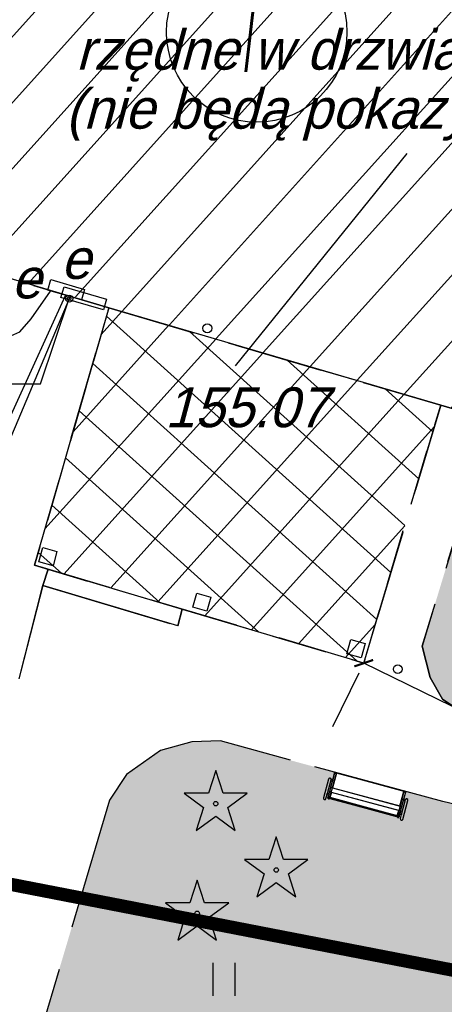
# Model space of a CAD drawing. Extents: x 88043 to 202646, y -79156 to -1177.
# Tile 8 of 54: x 153584 to 154545, y -38021 to -35795. Entities that reach past the tile are written whole.
import ezdxf

# ---------------------------------------------------------------- set-up
doc = ezdxf.new("R2010")
doc.units = ezdxf.units.DM
doc.header["$MEASUREMENT"] = 0
for name, pattern in [('4001', [0]), ('4002', [2, 1, -1]), ('4003', [3, 2, -1]), ('4004', [4, 3, -1]), ('DASHED2', [0.375, 0.25, -0.125])]:
    doc.linetypes.add(name, pattern=pattern)
doc.layers.get('0').update_dxf_attribs({"color": 11})
doc.layers.add('area', color=6, linetype='Continuous', plot=False)
for name, color, linetype in [('Budynki', 1, 'Continuous'), ('ci', 9, 'Continuous'), ('dim', 40, 'Continuous'), ('DROGI', 6, 'Continuous'), ('Elementy_budynkow', 1, 'Continuous'), ('HATCH', 8, 'Continuous'), ('OPIS PROJ', 2, 'Continuous'), ('PROJEKTY', 1, 'Continuous'), ('Roslinnosc', 3, 'Continuous'), ('Rzezba', 8, 'Continuous'), ('sc-proj', 4, 'Continuous'), ('Uz_Energia', 1, 'Continuous')]:
    doc.layers.add(name, color=color, linetype=linetype)
doc.layers.add('sc', color=4, linetype='Continuous', lineweight=30)
doc.layers.add('ZIELEN', color=82, linetype='Continuous', lineweight=0)
doc.styles.add('romans', font='romans.shx', dxfattribs={"width": 0.8})
doc.dimstyles.new('SS', dxfattribs={"dimscale": 0.8, "dimtxt": 100, "dimasz": 40, "dimexe": 30, "dimexo": 200, "dimgap": 50, "dimtad": 1, "dimlfac": 0.01, "dimrnd": 0.01, "dimzin": 4, "dimdsep": 46, "dimtxsty": 'romans', "dimblk": 'ARCHTICK', "dimcen": 50, "dimclrd": 256, "dimclre": 256, "dimclrt": 3, "dimadec": 0, "dimazin": 0, "dimtfac": 1.2, "dimtmove": 2, "dimatfit": 3, "dimldrblk": 'ARCHTICK', "dimfxl": 1, "dimtolj": 1, "dimarcsym": 0})

# ---------------------------------------------------------------- blocks, each defined once
blk = doc.blocks.new('1811')
at = {"layer": 'Rzezba', "color": 8, "linetype": 'Continuous'}
blk.add_circle((0, 0), 0.2, dxfattribs=at)
blk = doc.blocks.new('1766')
at = {"layer": 'Uz_Energia', "color": 1, "linetype": 'Continuous'}
for radius in [0.16, 0.08]:
    blk.add_circle((0, 0), radius, dxfattribs=at)
blk = doc.blocks.new('1412')
at = {"layer": 'Roslinnosc', "color": 3, "linetype": 'Continuous'}
for p, q in [((0, 1.5), (-0.33, 0.47)), ((0.33, 0.47), (0, 1.5)), ((-0.33, 0.47), (-1.43, 0.47)), ((-1.43, 0.47), (-0.55, -0.17)), ((1.43, 0.47), (0.33, 0.47)), ((0.55, -0.17), (1.43, 0.47)), ((-0.55, -0.17), (-0.88, -1.21)), ((0.88, -1.21), (0.55, -0.17)), ((-0.88, -1.21), (0, -0.57)), ((0, -0.57), (0.88, -1.21))]:
    blk.add_line(p, q, dxfattribs=at)
blk.add_circle((0, 0), 0.1, dxfattribs=at)
blk = doc.blocks.new('1450')
at = {"layer": 'Roslinnosc', "color": 3, "linetype": 'Continuous'}
for p, q in [((-0.5, -0.75), (-0.5, 0.75)), ((0.5, -0.75), (0.5, 0.75))]:
    blk.add_line(p, q, dxfattribs=at)
blk = doc.blocks.new('mroczocza')
at = {"color": 6}
blk.add_line((17.077, 0.423), (13.191, -4.377), dxfattribs=at)
at = {"layer": 'Budynki', "color": 7, "linetype": '4001'}
blk.add_polyline3d([(21.99, 7.52, 0), (55.98, -2.54, 0), (66.255, -5.594, 0), (81.545, -10.132, 0), (82.255, -7.768, 0), (88.68, -9.65, 0), (89.675, -9.941, 0), (90.575, -10.205, 0), (92.64, -10.81, 0), (88.15, -26.08, 0), (17.84, -5.27, 0), (10.33, -3.07, 0), (0, 0, 0), (3.84, 12.88, 0), (14.19, 9.83, 0), (21.99, 7.52, 0)], dxfattribs=at)
at = {"layer": 'Budynki', "color": 7, "linetype": '4003'}
blk.add_polyline3d([(10.33, -3.07, 0), (17.84, -5.27, 0), (16.1, -11.1, 0), (8.65, -8.89, 0), (10.33, -3.07, 0)], dxfattribs=at)
at = {"layer": 'DROGI', "color": 8, "linetype": '4003'}
for p, q in [((0, 0), (10.33, -3.07)), ((10.33, -3.07), (8.65, -8.89)), ((8.65, -8.89), (8.956, -8.981)), ((8.956, -8.981), (8.84, -9.35, 154.981)), ((8.84, -9.35, 154.981), (8.3, -11.46, 155.001))]:
    blk.add_line(p, q, dxfattribs=at)
at = {"layer": 'DROGI', "color": 8, "linetype": '4004'}
for p, q in [((16.1, -11.1), (17.84, -5.27)), ((17.84, -5.27), (73.786, -21.829)), ((18.832, -6.094), (17.42, -10.72, 154.871)), ((8.3, -11.46, 155.001), (8.84, -9.35)), ((8.84, -9.35), (11.89, -10.26)), ((11.89, -10.26), (11.992, -9.881)), ((11.992, -9.881), (16.1, -11.1)), ((17.42, -10.72, 154.871), (17.6, -11.43, 154.721)), ((17.6, -11.43, 154.721), (17.88, -11.92, 154.771)), ((17.88, -11.92, 154.771), (18.27, -12.18, 154.791)), ((12.21, -12.88, 154.811), (11.5, -13.08, 154.771)), ((12.86, -12.86, 154.821), (12.21, -12.88, 154.811)), ((14.44, -13.3, 154.841), (12.86, -12.86, 154.821)), ((11.5, -13.08, 154.771), (10.73, -13.62, 154.751)), ((17.89, -14.23, 154.771), (14.44, -13.3, 154.841)), ((10.73, -13.62, 154.751), (10.35, -14.2, 154.741)), ((10.35, -14.2, 154.741), (8.31, -21.05, 154.681)), ((63.35, -25.5, 153.681), (17.89, -14.23, 154.771))]:
    blk.add_line(p, q, dxfattribs=at)
at = {"layer": 'Elementy_budynkow', "color": 7, "linetype": '4001'}
for points in [[(9.07, -8.9, 0), (8.75, -8.81, 0), (8.84, -8.49, 0), (9.158, -8.579, 0), (9.07, -8.9, 0)], [(11.992, -9.881, 0), (11.89, -10.26, 0), (8.84, -9.35, 0), (8.956, -8.981, 0), (11.992, -9.881, 0)], [(12.55, -9.93, 0), (12.23, -9.84, 0), (12.32, -9.52, 0), (12.638, -9.609, 0), (12.55, -9.93, 0)], [(16.04, -10.98, 0), (15.72, -10.89, 0), (15.81, -10.57, 0), (16.128, -10.659, 0), (16.04, -10.98, 0)]]:
    blk.add_polyline3d(points, dxfattribs=at)
at = {"layer": 'PROJEKTY', "color": 1, "linetype": 'Continuous'}
blk.add_lwpolyline([(10.209, -3.113), (9.249, -2.835), (9.319, -2.595), (10.279, -2.873), (10.209, -3.113)], dxfattribs=at)
at = {"layer": 'Roslinnosc', "color": 104, "linetype": '4002'}
blk.add_polyline3d([(17.42, -10.72, 154.871), (18.832, -6.094, 0), (73.59, -22.33, 153.591), (73.06, -24.04, 153.541), (82.23, -26.8, 153.351), (81.85, -28.12, 153.451), (18.87, -12.34, 154.751), (18.27, -12.18, 154.791), (17.88, -11.92, 154.771), (17.6, -11.43, 154.721), (17.42, -10.72, 154.871)], dxfattribs=at)
at = {"layer": 'Rzezba', "color": 6, "linetype": 'Continuous'}
blk.add_circle((12.56, -3.53, 155.07), 0.1, dxfattribs=at)
at = {"layer": 'Uz_Energia', "color": 1, "linetype": '4001'}
for p, q in [((1.29, -22.17), (9.454, -2.816)), ((6, -10.13), (9.353, -2.787)), ((8.577, -3.315), (9.014, -2.689)), ((8.319, -3.607), (8.577, -3.315)), ((7.98, -3.759), (8.319, -3.607))]:
    blk.add_line(p, q, dxfattribs=at)
at = {"layer": 'Uz_Energia', "color": 1, "linetype": 'Continuous'}
for p, q in [((8.785, -4.784), (9.436, -2.86)), ((4.577, -4.782), (8.785, -4.784))]:
    blk.add_line(p, q, dxfattribs=at)
at = {"layer": 'Uz_Energia', "color": 1, "linetype": '4001'}
blk.add_polyline3d([(9.71, -2.89, 0), (8.95, -2.67, 0), (9.02, -2.43, 0), (9.78, -2.65, 0), (9.71, -2.89, 0)], dxfattribs=at)
at = {"layer": 'Roslinnosc', "color": 104, "xscale": 0.5, "yscale": 0.5, "zscale": 0.5}
for name, p in [('1412', (12.75, -14.28)), ('1412', (14.12, -15.78)), ('1412', (12.33, -16.76)), ('1450', (12.942, -18.253))]:
    blk.add_blockref(name, p, dxfattribs=at)
at = {"layer": 'Rzezba', "color": 8, "xscale": 0.5, "yscale": 0.5, "zscale": 0.5}
blk.add_blockref('1811', (16.869, -11.239, 154.871), dxfattribs=at)
at = {"layer": 'Uz_Energia', "color": 1, "xscale": 0.5, "yscale": 0.5, "zscale": 0.5}
blk.add_blockref('1766', (9.436, -2.86), dxfattribs=at)
at = {"layer": 'Rzezba', "color": 6, "oblique": 15}
for s, p in [('rzędne w drzwiach', (9.588, 2.319)), ('(nie będą pokazywane na wydruku)', (9.352, 0.984)), ('155.07', (11.604, -5.767))]:
    blk.add_text(s, height=0.9, dxfattribs=at).set_placement(p)
at = {"layer": 'Uz_Energia', "color": 1, "oblique": 15}
for p in [(9.245, -2.413), (8.127, -2.854)]:
    blk.add_text('e', height=0.9, rotation=359.97, dxfattribs=at).set_placement(p)
blk = doc.blocks.new('_ArchTick')
at = {"color": 0, "linetype": 'ByBlock', "const_width": 0.15}
blk.add_lwpolyline([(-0.5, -0.5), (0.5, 0.5)], dxfattribs=at)
blk = doc.blocks.new('*D47')
at = {"layer": 'Defpoints', "color": 0, "transparency": 16777216}
for p in [(154362.8, -37250), (154362.9, -37249.6), (155488.8, -37798.3)]:
    blk.add_point(p, dxfattribs=at)
at = {"layer": 'dim', "lineweight": -2, "transparency": 16777216}
for p, q in [((155488.6, -37798.6), (154362.8, -37250)), ((154292.8, -37393.5), (154352.2, -37271.5)), ((155418.7, -37942.1), (155478.1, -37820.2))]:
    blk.add_line(p, q, dxfattribs=at)
at = {"layer": 'dim', "lineweight": -2, "transparency": 16777216, "xscale": 32, "yscale": 32, "zscale": 32}
for p, rotation in [((154362.8, -37250), 154.0183269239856), ((155488.6, -37798.6), 334.0183269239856)]:
    blk.add_blockref('_ArchTick', p, dxfattribs=dict(at, rotation=rotation))
at = {"layer": 'dim', "color": 3, "transparency": 16777216, "insert": (154960.7, -37452.4), "char_height": 80, "attachment_point": 5, "rotation": 334.0183, "style": 'romans'}
blk.add_mtext('\\A1;12.52', dxfattribs=at)
blk = doc.blocks.new('lawka')
at = {"linetype": 'Continuous', "lineweight": 25}
for p, q in [((120.3, 134.9), (120.1, 135.3)), ((120.1, 135.3), (120.1, 135.3)), ((120.5, 134.7), (120.3, 134.9)), ((129.7, 121.9), (120.7, 134.4)), ((116.1, 132.9), (-12, 41)), ((98.8, 120.6), (-12, 41)), ((-11.9, 41), (116.1, 132.9)), ((116.3, 132.7), (-11.7, 40.7)), ((116.3, 132.7), (116.1, 132.9)), ((116.1, 132.9), (116.1, 132.9)), ((116.1, 132.9), (116.1, 132.9)), ((136.3, 105), (116.4, 132.6)), ((116.6, 132.8), (116.6, 132.9)), ((116.6, 132.8), (136.5, 105.2)), ((132.9, 124.1), (129.7, 121.9)), ((131.3, 119.7), (134.2, 121.8)), ((140.1, 107.4), (131.3, 119.7)), ((133.4, 122.8), (151.9, 97)), ((163.9, 90.6), (138.3, 126.4)), ((8.3, 12.9), (136.3, 104.8)), ((8.4, 12.7), (136.7, 104.8)), ((142.9, 96.3), (14.6, 4.1)), ((142.6, 96), (14.6, 4.1)), ((136.4, 104.6), (136.3, 104.8)), ((136.5, 105.1), (136.6, 104.9)), ((136.6, 104.9), (143.1, 96)), ((147.3, 97.4), (140.1, 107.4)), ((142.6, 96), (142.6, 96)), ((149.5, 86.5), (142.7, 96)), ((143.1, 96), (149.9, 86.5)), ((149, 95.1), (147.3, 97.4)), ((151.8, 97.1), (148.6, 94.8)), ((154, 88), (150, 93.6)), ((150.5, 92.9), (153.5, 95)), ((153.4, 95), (159, 87.1)), ((21.4, -5.5), (149.4, 86.5)), ((149.7, 86.2), (21.7, -5.8)), ((21.9, -6.1), (149.9, 85.8)), ((22, -6.3), (149.8, 85.6)), ((150.5, 85.7), (22.2, -6.4)), ((151, 85), (22.8, -7.1)), ((23.3, -7.2), (151.3, 84.8)), ((149.7, 86.1), (149.4, 86.5)), ((149.7, 86.1), (149.9, 85.8)), ((149.9, 86.5), (150.1, 86.2)), ((150, 85.7), (149.9, 85.8)), ((149.9, 85.6), (150, 85.4)), ((150, 85.4), (150.5, 84.7)), ((150.3, 85.9), (150.1, 85.8)), ((150.2, 86.1), (150.6, 85.5)), ((150.7, 85.3), (150.8, 85.2)), ((154.3, 87.7), (154.2, 87.8)), ((-15.5, 37.9), (-15.2, 37.6)), ((-15.3, 38), (-15.3, 38)), ((-15.2, 37.6), (-15, 37.3)), ((-14.8, 37), (-5.8, 24.5)), ((-11.9, 41), (-12, 41)), ((-12, 41), (-12, 41)), ((-12, 40.4), (-12, 40.5)), ((7.8, 12.8), (-12, 40.4)), ((-11.7, 40.7), (-11.9, 41)), ((-11.8, 40.6), (8.1, 12.9)), ((-5.8, 24.5), (-9, 22.3)), ((-7.1, 20.3), (-4.3, 22.3)), ((-4.3, 22.3), (4.6, 10.1)), ((-12.8, 17.9), (12.8, -17.9)), ((10.6, -4.5), (-7.9, 21.3)), ((-7.9, 21.3), (-7.9, 21.3)), ((4.6, 10.1), (11.7, 0.1)), ((8, 12.6), (7.9, 12.7)), ((14.4, 3.6), (8, 12.6)), ((8.4, 12.7), (8.3, 12.9)), ((11.7, 0.1), (13.4, -2.3)), ((21.2, -5.9), (14.4, 3.6)), ((14.5, 4), (21.3, -5.5)), ((13.8, -2), (10.5, -4.3)), ((12, -6.6), (15, -4.5)), ((17.7, -14.4), (12.1, -6.5)), ((14.5, -3.7), (18.5, -9.3)), ((18.6, -9.5), (18.7, -9.6)), ((21.2, -5.9), (21.5, -6.2)), ((21.7, -5.8), (21.4, -5.5)), ((21.9, -6.8), (21.5, -6.2)), ((21.8, -6.3), (21.6, -6.5)), ((21.7, -5.8), (21.9, -6.1)), ((22, -6.3), (21.9, -6.1)), ((22.2, -6.4), (22.1, -6.2)), ((22.2, -7.1), (22.1, -7)), ((22.8, -7.1), (22.2, -6.4))]:
    blk.add_line(p, q, dxfattribs=at)
at = {"linetype": 'Continuous', "lineweight": 25, "flags": 128}
for points in [[(120.1, 135.3), (120, 135.3), (120, 135.3), (119.9, 135.3), (119.8, 135.2), (119.7, 135.1), (119.5, 135), (119.3, 134.9), (119.1, 134.8), (118.9, 134.7), (118.7, 134.5), (118.5, 134.4), (118.3, 134.2), (118, 134.1), (117.8, 133.9), (117.6, 133.7), (117.4, 133.6), (117.2, 133.4), (117.1, 133.3), (116.9, 133.2), (116.8, 133.1), (116.7, 133), (116.7, 132.9), (116.6, 132.9), (116.6, 132.9)], [(116.8, 132.9), (116.9, 132.9), (117, 133), (117.2, 133.1), (117.4, 133.2), (117.6, 133.3), (117.8, 133.4), (118, 133.6), (118.2, 133.7), (118.4, 133.9), (118.7, 134.1), (118.9, 134.2), (119.1, 134.4), (119.3, 134.5), (119.5, 134.7), (119.6, 134.8), (119.8, 134.9), (119.9, 135), (120, 135.1), (120, 135.2), (120.1, 135.3), (120.1, 135.3), (120.1, 135.3)], [(120.1, 135.3), (120.1, 135.3), (120.1, 135.2), (120, 135.2), (120, 135.1), (119.9, 135), (119.7, 134.9), (119.6, 134.8), (119.4, 134.6), (119.3, 134.5), (119.1, 134.3), (118.8, 134.2), (118.6, 134), (118.4, 133.8), (118.2, 133.7), (118, 133.5), (117.8, 133.4), (117.5, 133.3), (117.4, 133.1), (117.2, 133), (117, 132.9), (116.9, 132.9)], [(116.9, 132.4), (116.9, 132.4), (117, 132.5), (117.1, 132.5), (117.2, 132.6), (117.4, 132.6), (117.5, 132.7), (117.7, 132.9), (117.9, 133), (118.1, 133.1), (118.3, 133.3), (118.5, 133.4), (118.8, 133.6), (119, 133.7), (119.2, 133.9), (119.4, 134.1), (119.6, 134.2), (119.8, 134.3), (119.9, 134.5), (120.1, 134.6), (120.2, 134.7), (120.3, 134.8), (120.3, 134.9), (120.3, 134.9), (120.3, 134.9), (120.3, 134.9)], [(120.3, 134.9), (120.3, 134.9), (120.2, 134.8), (120.2, 134.7), (120, 134.6), (119.9, 134.5), (119.7, 134.3), (119.6, 134.2), (119.4, 134), (119.2, 133.9), (118.9, 133.7), (118.7, 133.5)], [(116.6, 132.9), (116.6, 132.8), (116.7, 132.8), (116.7, 132.8)], [(116.7, 132.8), (116.7, 132.8), (116.8, 132.9)], [(116.8, 132.8), (116.7, 132.8), (116.7, 132.8)], [(116.9, 132.9), (116.9, 132.9), (116.8, 132.8)], [(118.7, 133.5), (118.5, 133.4), (118.3, 133.2), (118.1, 133.1), (117.8, 132.9), (117.7, 132.8), (117.5, 132.7), (117.3, 132.6), (117.2, 132.5), (117.1, 132.5), (117, 132.5), (116.9, 132.4), (116.9, 132.5)], [(136.6, 104.9), (136.7, 104.9), (136.7, 105), (136.8, 105), (136.9, 105), (137.1, 105.1), (137.2, 105.2), (137.4, 105.3), (137.6, 105.4), (137.8, 105.6), (138, 105.7), (138.3, 105.9), (138.5, 106), (138.7, 106.2), (138.9, 106.4), (139.1, 106.5), (139.3, 106.7), (139.5, 106.8), (139.7, 107), (139.8, 107.1), (139.9, 107.2), (140, 107.3), (140.1, 107.3), (140.1, 107.4), (140.1, 107.4), (140.1, 107.4)], [(138.5, 106), (138.3, 105.9), (138, 105.7), (137.8, 105.6), (137.6, 105.4), (137.4, 105.3), (137.2, 105.2), (137.1, 105.1), (136.9, 105), (136.8, 105), (136.7, 105), (136.7, 104.9), (136.6, 104.9)], [(140.1, 107.4), (140.1, 107.4), (140.1, 107.3), (140, 107.3), (139.9, 107.2), (139.8, 107.1), (139.7, 107), (139.5, 106.8), (139.3, 106.7), (139.1, 106.5), (138.9, 106.4), (138.7, 106.2), (138.5, 106)], [(142.7, 96), (142.7, 96), (142.7, 96), (142.7, 96), (142.6, 96), (142.6, 96), (142.6, 96), (142.6, 96), (142.6, 96)], [(143.8, 95.1), (143.7, 95.2), (143.6, 95.4), (143.5, 95.7), (143.5, 95.9), (143.5, 96.2), (143.5, 96.4), (143.6, 96.7), (143.7, 97), (143.8, 97.2), (144, 97.4), (144.2, 97.6), (144.4, 97.8), (144.6, 97.9), (144.9, 98.1), (145.1, 98.1), (145.4, 98.2), (145.7, 98.2), (146, 98.2), (146.2, 98.1), (146.5, 98.1), (146.7, 97.9), (146.9, 97.8), (147.1, 97.6), (147.3, 97.4)], [(147.3, 97.4), (147.1, 97.6), (146.9, 97.8), (146.7, 97.9), (146.5, 98.1), (146.2, 98.1), (146, 98.2), (145.7, 98.2), (145.4, 98.2), (145.1, 98.1), (144.9, 98.1), (144.6, 97.9), (144.4, 97.8)], [(149.4, 86.5), (149.5, 86.5), (149.5, 86.5), (149.5, 86.5), (149.5, 86.5), (149.5, 86.5), (149.5, 86.5), (149.5, 86.5), (149.5, 86.5)], [(149.9, 86.5), (149.9, 86.5), (149.9, 86.4), (149.9, 86.4), (149.9, 86.3), (149.8, 86.3), (149.8, 86.2), (149.7, 86.2), (149.7, 86.1)], [(149.9, 85.8), (149.9, 85.9), (150, 85.9), (150.1, 86), (150.1, 86), (150.1, 86.1), (150.1, 86.1), (150.1, 86.2), (150.1, 86.2)], [(154.2, 87.8), (154.1, 87.9), (153.9, 88.1), (153.7, 88.3), (153.5, 88.4), (153.3, 88.5), (153, 88.6), (152.8, 88.6), (152.5, 88.6), (152.2, 88.6), (152, 88.6), (151.7, 88.5), (151.5, 88.3), (151.2, 88.2), (151, 88), (150.8, 87.8), (150.7, 87.6), (150.5, 87.4), (150.4, 87.1), (150.4, 86.8), (150.4, 86.6), (150.4, 86.3), (150.4, 86.1), (150.5, 85.8), (150.6, 85.6), (150.7, 85.4), (150.7, 85.3)], [(150.9, 85.1), (150.7, 85.3), (150.6, 85.6), (150.5, 85.8), (150.5, 86.1), (150.4, 86.3), (150.4, 86.6), (150.5, 86.9), (150.6, 87.1), (150.7, 87.4), (150.8, 87.6), (151, 87.8), (151.2, 88), (151.4, 88.2), (151.7, 88.3), (151.9, 88.4), (152.2, 88.5), (152.4, 88.5), (152.7, 88.5), (153, 88.5), (153.2, 88.4), (153.5, 88.4), (153.7, 88.2), (153.9, 88.1), (154.1, 87.9), (154.3, 87.7), (154.4, 87.5), (154.5, 87.3), (154.6, 87), (154.6, 86.7), (154.6, 86.5), (154.6, 86.2), (154.5, 86), (154.4, 85.7), (154.3, 85.5), (154.1, 85.3), (153.9, 85.1), (153.7, 84.9), (153.5, 84.7), (153.3, 84.6), (153, 84.5), (152.7, 84.5), (152.5, 84.4), (152.2, 84.4), (152, 84.5), (151.7, 84.5), (151.5, 84.7), (151.2, 84.8), (151, 84.9), (150.9, 85.1)], [(150.9, 85.1), (151.1, 85), (151.3, 84.8), (151.5, 84.7), (151.7, 84.6), (152, 84.5), (152.3, 84.4), (152.5, 84.4), (152.8, 84.5), (153.1, 84.5), (153.3, 84.6), (153.6, 84.8), (153.8, 84.9), (154, 85.1), (154.2, 85.3), (154.3, 85.6), (154.4, 85.8), (154.5, 86.1), (154.6, 86.3), (154.6, 86.6), (154.6, 86.8), (154.5, 87.1), (154.4, 87.3), (154.3, 87.6), (154.2, 87.8), (154, 88), (153.8, 88.1), (153.6, 88.3), (153.3, 88.4), (153.1, 88.4), (152.8, 88.5), (152.5, 88.5), (152.3, 88.5), (152, 88.4), (151.7, 88.3), (151.5, 88.2), (151.3, 88), (151.1, 87.8), (150.9, 87.6), (150.7, 87.4), (150.6, 87.1), (150.5, 86.9), (150.5, 86.6), (150.5, 86.4), (150.5, 86.1), (150.5, 85.8), (150.6, 85.6), (150.7, 85.4), (150.9, 85.1)], [(-12, 40.4), (-12.1, 40.4), (-12.1, 40.4), (-12.2, 40.4), (-12.3, 40.3), (-12.5, 40.2), (-12.7, 40.1), (-12.8, 40), (-13, 39.9), (-13.2, 39.8), (-13.5, 39.6), (-13.7, 39.5), (-13.9, 39.3), (-14.1, 39.1), (-14.3, 39), (-14.5, 38.8), (-14.7, 38.7), (-14.9, 38.5), (-15.1, 38.4), (-15.2, 38.3), (-15.3, 38.2), (-15.4, 38.1), (-15.4, 38), (-15.5, 38), (-15.5, 38)], [(-15.3, 38), (-15.4, 37.9), (-15.4, 37.9), (-15.5, 37.9), (-15.5, 37.9)], [(-15.5, 38), (-15.4, 38), (-15.4, 38), (-15.4, 38)], [(-15.4, 38), (-15.3, 38), (-15.3, 38)], [(-15.3, 38), (-15.1, 38.1), (-15, 38.2), (-14.8, 38.2), (-14.7, 38.4), (-14.5, 38.5), (-14.2, 38.6), (-14, 38.8), (-13.8, 38.9), (-13.6, 39.1), (-13.4, 39.2), (-13.1, 39.4), (-12.9, 39.6), (-12.7, 39.7), (-12.6, 39.9), (-12.4, 40), (-12.3, 40.1), (-12.2, 40.2), (-12.1, 40.3), (-12.1, 40.4), (-12, 40.4), (-12, 40.4)], [(-15.1, 38.1), (-15.1, 38), (-15.3, 38)], [(-15.2, 37.6), (-15.2, 37.6), (-15.1, 37.6), (-15.1, 37.6), (-15, 37.7), (-14.8, 37.7), (-14.7, 37.8), (-14.5, 37.9), (-14.3, 38), (-14.1, 38.2), (-13.9, 38.3), (-13.7, 38.5), (-13.5, 38.6), (-13.2, 38.8), (-13, 38.9), (-12.8, 39.1), (-12.6, 39.2), (-12.4, 39.4), (-12.3, 39.5), (-12.1, 39.7), (-12, 39.8), (-11.9, 39.9), (-11.8, 40), (-11.8, 40), (-11.7, 40)], [(-13.4, 38.7), (-13.6, 38.5), (-13.8, 38.4), (-14, 38.2), (-14.2, 38.1), (-14.4, 38), (-14.6, 37.8), (-14.8, 37.8), (-14.9, 37.7), (-15, 37.6), (-15.1, 37.6), (-15.2, 37.6), (-15.2, 37.6)], [(-12, 40.4), (-12, 40.4), (-12, 40.3), (-12.1, 40.3), (-12.2, 40.2), (-12.3, 40.1), (-12.4, 39.9), (-12.6, 39.8), (-12.8, 39.7), (-13, 39.5), (-13.2, 39.4), (-13.4, 39.2), (-13.6, 39), (-13.8, 38.9), (-14, 38.7), (-14.3, 38.6), (-14.5, 38.4), (-14.7, 38.3), (-14.8, 38.2), (-15, 38.1), (-15.1, 38.1)], [(-11.8, 40.1), (-11.8, 40), (-11.8, 40), (-11.8, 39.9), (-11.9, 39.8), (-12, 39.7), (-12.2, 39.6), (-12.3, 39.5), (-12.5, 39.3), (-12.7, 39.2), (-12.9, 39), (-13.1, 38.8), (-13.4, 38.7)], [(-12, 40.4), (-12, 40.4), (-12, 40.4)], [(4.6, 10.1), (4.6, 10.1), (4.6, 10.1), (4.7, 10.1), (4.8, 10.2), (5, 10.2), (5.1, 10.3), (5.3, 10.4), (5.5, 10.6), (5.7, 10.7), (5.9, 10.9), (6.2, 11), (6.4, 11.2), (6.6, 11.3), (6.8, 11.5), (7, 11.7), (7.2, 11.8), (7.4, 12), (7.6, 12.1), (7.7, 12.2), (7.8, 12.3), (7.9, 12.4), (8, 12.5), (8, 12.5), (8, 12.6), (8, 12.6)], [(6.4, 11.2), (6.2, 11), (5.9, 10.9), (5.7, 10.7), (5.5, 10.6), (5.3, 10.4), (5.1, 10.3), (5, 10.2), (4.8, 10.2), (4.7, 10.1), (4.6, 10.1), (4.6, 10.1), (4.6, 10.1)], [(8, 12.6), (8, 12.5), (8, 12.5), (7.9, 12.4), (7.8, 12.3), (7.7, 12.2), (7.6, 12.1), (7.4, 12), (7.2, 11.8), (7, 11.7), (6.8, 11.5), (6.6, 11.3), (6.4, 11.2)], [(11.7, 0.1), (11.6, 0.3), (11.5, 0.5), (11.4, 0.8), (11.4, 1), (11.4, 1.3), (11.4, 1.6), (11.5, 1.8), (11.6, 2.1), (11.7, 2.3), (11.9, 2.6), (12.1, 2.8), (12.3, 2.9), (12.5, 3.1), (12.8, 3.2), (13, 3.3), (13.3, 3.3), (13.6, 3.3), (13.9, 3.3), (14.1, 3.3), (14.4, 3.2), (14.6, 3.1), (14.8, 2.9), (15, 2.7), (15.1, 2.7)], [(12.3, 2.9), (12.1, 2.8), (11.9, 2.6), (11.7, 2.3), (11.6, 2.1), (11.5, 1.8), (11.4, 1.6), (11.4, 1.3), (11.4, 1), (11.4, 0.8), (11.5, 0.5), (11.6, 0.3), (11.7, 0.1)], [(22.1, -7), (21.9, -6.8), (21.7, -6.7), (21.5, -6.5), (21.3, -6.4), (21, -6.3), (20.8, -6.2), (20.5, -6.2), (20.2, -6.2), (20, -6.3), (19.7, -6.4), (19.5, -6.5), (19.2, -6.6), (19, -6.8), (18.8, -7), (18.7, -7.2), (18.5, -7.4), (18.4, -7.7), (18.3, -7.9), (18.3, -8.2), (18.3, -8.4), (18.3, -8.7), (18.3, -8.9), (18.4, -9.2), (18.5, -9.4), (18.6, -9.5)], [(18.7, -9.6), (18.6, -9.4), (18.5, -9.2), (18.4, -8.9), (18.3, -8.7), (18.3, -8.4), (18.4, -8.2), (18.4, -7.9), (18.5, -7.6), (18.7, -7.4), (18.8, -7.2), (19, -7), (19.2, -6.8), (19.4, -6.7), (19.7, -6.5), (19.9, -6.4), (20.2, -6.4), (20.5, -6.3), (20.7, -6.3), (21, -6.4), (21.2, -6.5), (21.5, -6.6), (21.7, -6.7), (21.9, -6.9), (22.1, -7), (22.2, -7.3), (22.4, -7.5), (22.4, -7.7), (22.5, -8), (22.5, -8.2), (22.5, -8.5), (22.5, -8.8), (22.4, -9), (22.3, -9.3), (22.1, -9.5), (22, -9.7), (21.8, -9.9), (21.5, -10.1), (21.3, -10.2), (21.1, -10.3), (20.8, -10.4), (20.5, -10.4), (20.3, -10.4), (20, -10.4), (19.7, -10.4), (19.5, -10.3), (19.3, -10.2), (19.1, -10), (18.9, -9.8), (18.7, -9.6)], [(18.7, -9.6), (18.9, -9.8), (19.1, -10), (19.3, -10.2), (19.5, -10.3), (19.8, -10.4), (20, -10.4), (20.3, -10.4), (20.6, -10.4), (20.8, -10.4), (21.1, -10.3), (21.4, -10.2), (21.6, -10), (21.8, -9.8), (22, -9.6), (22.2, -9.4), (22.3, -9.2), (22.4, -8.9), (22.5, -8.7), (22.5, -8.4), (22.5, -8.1), (22.5, -7.9), (22.4, -7.6), (22.3, -7.4), (22.1, -7.2), (22, -7), (21.8, -6.8), (21.6, -6.7), (21.3, -6.5), (21.1, -6.4), (20.8, -6.4), (20.6, -6.4), (20.3, -6.4), (20, -6.4), (19.8, -6.5), (19.5, -6.6), (19.3, -6.8), (19.1, -7), (18.9, -7.2), (18.7, -7.4), (18.6, -7.6), (18.5, -7.9), (18.4, -8.1), (18.4, -8.4), (18.4, -8.7), (18.4, -8.9), (18.5, -9.2), (18.6, -9.4), (18.7, -9.6)], [(21.7, -5.8), (21.6, -5.8), (21.5, -5.9), (21.5, -5.9), (21.4, -5.9), (21.3, -5.9), (21.3, -5.9), (21.3, -5.9), (21.2, -5.9)], [(21.5, -6.2), (21.5, -6.2), (21.5, -6.2), (21.6, -6.2), (21.6, -6.2), (21.7, -6.2), (21.8, -6.2), (21.8, -6.1), (21.9, -6.1)]]:
    blk.add_lwpolyline(points, dxfattribs=at)
at = {"linetype": 'Continuous', "lineweight": 25}
for centre, radius, start, end in [((116.3, 132.6), 0.4, 70.5088, 125.7218), ((116.3, 132.6), 0.4, 69.0118, 125.7299), ((116.3, 132.6), 0.0998, 35.7942, 125.7938), ((116.3, 132.6), 0.398, 35.6976, 70.4781), ((116.3, 132.6), 0.397, 35.6928, 68.986), ((116, 133.4), 0.883, 300.8509, 320.4807), ((135.8, 124.6), 3.02, 35.6848, 189.6727), ((135.8, 124.6), 3.02, 125.6848, 189.6727), ((135.8, 124.6), 3.01, 35.6848, 125.6848), ((135.8, 105.7), 0.883, 300.8509, 320.4807), ((136.2, 104.9), 0.0998, 305.5757, 35.5753), ((142.9, 95.8), 0.291, 37.521, 127.4102), ((145.6, 96.1), 2.07, 124.0462, 209.8417), ((161.5, 88.9), 3.02, 215.6848, 35.6848), ((161.5, 88.9), 3.02, 305.6848, 35.6848), ((149.7, 86.3), 0.291, 37.521, 127.4102), ((161.5, 88.9), 3.02, 215.6848, 305.6848), ((-16.4, 36.1), 1.89, 30.4061, 40.9163), ((-10.4, 19.6), 3.01, 61.6968, 215.6848), ((-11.7, 40.7), 0.399, 125.5757, 215.5753), ((-11.7, 40.7), 0.399, 125.5757, 215.5753), ((-10.4, 19.6), 3.01, 61.6968, 125.6848), ((-12.3, 41.2), 0.854, 290.8888, 310.5186), ((-11.7, 40.6), 0.11, 125.5757, 215.5753), ((-10.4, 19.6), 3.01, 125.6848, 215.6848), ((7.5, 13.6), 0.854, 290.8888, 310.5186), ((8.2, 13), 0.399, 215.7942, 305.7938), ((8.2, 13), 0.11, 215.7942, 305.7938), ((13.6, 1.3), 2.07, 41.5278, 127.3233), ((14.7, 3.8), 0.282, 123.9593, 213.8485), ((15.3, -16.1), 3.01, 215.6848, 35.6848), ((15.3, -16.1), 3.02, 215.6848, 305.6848), ((15.3, -16.1), 3.02, 305.6848, 35.6848), ((21.5, -5.7), 0.282, 123.9593, 213.8485)]:
    blk.add_arc(centre, radius, start, end, dxfattribs=at)
for centre, major_axis, start_param, end_param in [((149.5, 85.2), (0.594, -0.098), 0.610865, 1.062579), ((149.5, 85.2), (0.594, -0.098), 0.610865, 1.062579), ((150, 84.5), (0.594, -0.098), 5.67232, 6.894051), ((150, 84.5), (0.594, -0.098), 5.67232, 6.894051), ((22.6, -5.9), (-0.098, -0.594), 5.226051, 5.67232), ((22.6, -5.9), (-0.098, -0.594), 5.226051, 5.67232), ((23.1, -6.6), (-0.098, -0.594), 5.67232, 6.894051), ((23.1, -6.6), (-0.098, -0.594), 5.67232, 6.894051)]:
    blk.add_ellipse(centre, major_axis=major_axis, ratio=0.700208, start_param=start_param, end_param=end_param, dxfattribs=at)
for points, knots in [([(120.7, 134.4), (120.7, 134.4), (120.7, 134.4), (120.7, 134.4), (120.7, 134.4), (120.6, 134.5), (120.6, 134.5), (120.6, 134.6), (120.5, 134.6), (120.5, 134.7), (120.5, 134.7), (120.5, 134.7), (120.5, 134.7)], [0, 0, 0, 0, 0.110265, 0.22052, 0.331011, 0.441546, 0.551766, 0.661803, 0.772075, 0.882633, 0.993083, 1, 1, 1, 1]), ([(120.6, 134.5), (120.6, 134.5), (120.7, 134.5), (120.7, 134.4), (120.7, 134.4), (120.7, 134.4), (120.7, 134.4), (120.7, 134.4)], [0, 0, 0, 0, 0.192744, 0.413701, 0.635328, 0.857027, 1, 1, 1, 1]), ([(116.4, 133), (116.4, 133), (116.3, 133), (116.2, 133), (116.1, 133), (116.1, 133), (116.1, 132.9)], [0, 0, 0, 0, 0.26831, 0.552589, 0.837036, 1, 1, 1, 1]), ([(131.3, 119.7), (131.3, 119.7), (131.3, 119.7), (131.2, 119.7), (131.2, 119.7), (131.1, 119.7), (131, 119.8), (130.8, 119.9), (130.7, 120), (130.5, 120.1), (130.3, 120.2), (130.2, 120.3), (130.1, 120.5), (130, 120.7), (130, 120.8), (129.9, 121), (129.8, 121.2), (129.8, 121.4), (129.8, 121.5), (129.8, 121.7), (129.7, 121.8), (129.7, 121.8), (129.7, 121.9), (129.7, 121.9), (129.7, 121.9)], [0, 0, 0, 0, 0.019977, 0.067259, 0.112867, 0.159538, 0.210705, 0.263017, 0.321156, 0.381096, 0.42436, 0.468802, 0.512106, 0.556792, 0.598556, 0.6412, 0.690603, 0.741027, 0.7993, 0.859369, 0.906722, 0.955394, 0.991219, 1, 1, 1, 1]), ([(132.9, 124.1), (132.9, 124.1), (132.9, 124.1), (132.9, 124.1), (132.9, 124), (132.9, 123.9), (133, 123.8), (133, 123.6), (133.1, 123.4), (133.2, 123.2), (133.3, 123), (133.4, 122.9), (133.4, 122.8), (133.5, 122.8)], [0, 0, 0, 0, 0.073232, 0.163796, 0.256897, 0.349552, 0.444486, 0.545186, 0.64862, 0.752211, 0.859203, 0.956213, 1, 1, 1, 1]), ([(136.4, 104.6), (136.4, 104.6), (136.5, 104.7), (136.6, 104.8), (136.6, 104.8), (136.6, 104.9)], [0, 0, 0, 0, 0.339443, 0.679417, 1, 1, 1, 1]), ([(136.6, 104.9), (136.6, 104.9), (136.6, 104.9), (136.6, 105), (136.6, 105.1), (136.5, 105.1), (136.5, 105.2)], [0, 0, 0, 0, 0.0218691, 0.4031345, 0.784176, 1, 1, 1, 1]), ([(143.1, 96), (143.1, 96), (143, 96.1), (143, 96.1), (142.9, 96.1), (142.8, 96.1), (142.7, 96.1), (142.6, 96.1), (142.6, 96), (142.6, 96)], [0, 0, 0, 0, 0.161609, 0.308114, 0.440502, 0.566026, 0.692894, 0.835307, 1, 1, 1, 1]), ([(150, 93.6), (150, 93.6), (149.9, 93.7), (149.8, 93.9), (149.6, 94), (149.5, 94.1), (149.3, 94.3), (149.1, 94.4), (149, 94.5), (148.8, 94.6), (148.7, 94.6), (148.6, 94.7), (148.6, 94.7), (148.6, 94.8), (148.6, 94.8), (148.6, 94.8), (148.6, 94.8)], [0, 0, 0, 0, 0.070533, 0.142204, 0.215752, 0.291704, 0.369343, 0.456462, 0.545706, 0.624626, 0.705622, 0.772393, 0.841067, 0.90786, 0.976496, 1, 1, 1, 1]), ([(151.9, 97), (152, 97), (152, 96.9), (152.1, 96.8), (152.2, 96.7), (152.3, 96.6), (152.5, 96.5), (152.7, 96.3), (152.8, 96.2), (153, 96), (153.2, 95.8), (153.3, 95.7), (153.4, 95.5), (153.5, 95.4), (153.5, 95.3), (153.5, 95.2), (153.5, 95.1), (153.5, 95), (153.5, 95), (153.5, 95)], [0, 0, 0, 0, 0.054187, 0.110718, 0.168785, 0.227444, 0.287571, 0.35074, 0.415659, 0.479951, 0.546411, 0.605816, 0.667173, 0.72325, 0.780812, 0.839775, 0.900197, 0.963994, 1, 1, 1, 1]), ([(150, 85.7), (150, 85.7), (150.1, 85.7), (150.1, 85.8), (150.2, 85.9), (150.2, 85.9), (150.2, 86), (150.2, 86.1), (150.1, 86.2), (150.1, 86.2)], [0, 0, 0, 0, 0.097795, 0.300429, 0.43505, 0.57025, 0.717323, 0.87097, 1, 1, 1, 1]), ([(150.6, 85.5), (150.6, 85.5), (150.6, 85.6), (150.5, 85.6), (150.5, 85.6), (150.5, 85.6), (150.5, 85.6), (150.5, 85.6)], [0, 0, 0, 0, 0.083132, 0.358203, 0.633573, 0.909769, 1, 1, 1, 1]), ([(154.1, 88), (154.1, 88), (154, 88), (154, 88), (154, 88.1), (154, 88.1), (154, 88.1), (154, 88.1), (154, 88.1), (154, 88.1), (154, 88), (154, 88)], [0, 0, 0, 0, 0.026843, 0.149198, 0.271911, 0.394615, 0.516953, 0.639139, 0.761625, 0.884394, 1, 1, 1, 1]), ([(-14.8, 37), (-14.8, 37), (-14.8, 37.1), (-14.8, 37.1), (-14.9, 37.1), (-14.9, 37.2), (-14.9, 37.2), (-14.9, 37.2)], [0, 0, 0, 0, 0.210126, 0.420239, 0.630743, 0.84172, 1, 1, 1, 1]), ([(-7.9, 21.3), (-8, 21.4), (-8, 21.5), (-8.1, 21.6), (-8.1, 21.6), (-8.2, 21.7), (-8.2, 21.7), (-8.3, 21.8), (-8.3, 21.8), (-8.4, 21.9), (-8.4, 21.9), (-8.5, 22), (-8.5, 22), (-8.6, 22.1), (-8.6, 22.1), (-8.7, 22.1), (-8.7, 22.1), (-8.8, 22.2), (-8.8, 22.2), (-8.8, 22.2), (-8.8, 22.2), (-8.9, 22.2), (-8.9, 22.3), (-8.9, 22.3), (-8.9, 22.3), (-9, 22.3), (-9, 22.3), (-9, 22.3)], [0, 0, 0, 0, 0.125, 0.125, 0.1875, 0.1875, 0.25, 0.25, 0.3125, 0.3125, 0.375, 0.375, 0.5, 0.5, 0.5625, 0.5625, 0.625, 0.625, 0.6875, 0.6875, 0.75, 0.75, 0.875, 0.875, 0.9375, 0.9375, 1, 1, 1, 1]), ([(-5.8, 24.5), (-5.8, 24.5), (-5.8, 24.5), (-5.8, 24.5), (-5.7, 24.5), (-5.6, 24.4), (-5.5, 24.3), (-5.3, 24.3), (-5.2, 24.2), (-5, 24), (-4.8, 23.9), (-4.7, 23.8), (-4.6, 23.6), (-4.5, 23.5), (-4.4, 23.3), (-4.3, 23.1), (-4.3, 23), (-4.3, 22.8), (-4.2, 22.7), (-4.2, 22.5), (-4.2, 22.4), (-4.2, 22.4), (-4.2, 22.4), (-4.3, 22.4)], [0, 0, 0, 0, 0.018662, 0.066457, 0.112789, 0.160338, 0.209427, 0.259595, 0.316095, 0.374116, 0.420106, 0.46731, 0.513366, 0.561113, 0.602449, 0.644748, 0.691371, 0.738915, 0.795435, 0.853486, 0.911294, 0.971378, 1, 1, 1, 1]), ([(14.6, 4.1), (14.5, 4.1), (14.5, 4.1), (14.4, 4), (14.4, 3.9), (14.4, 3.8), (14.4, 3.8), (14.4, 3.7), (14.4, 3.6), (14.4, 3.6)], [0, 0, 0, 0, 0.096991, 0.295392, 0.435797, 0.570034, 0.715663, 0.867633, 1, 1, 1, 1]), ([(12, -6.6), (12, -6.6), (12, -6.6), (11.9, -6.6), (11.9, -6.5), (11.7, -6.5), (11.6, -6.4), (11.5, -6.2), (11.4, -6.1), (11.3, -5.9), (11.2, -5.7), (11.1, -5.5), (11, -5.3), (10.9, -5.1), (10.9, -4.9), (10.8, -4.8), (10.7, -4.6), (10.7, -4.5), (10.6, -4.5), (10.6, -4.5)], [0, 0, 0, 0, 0.047596, 0.10997, 0.174005, 0.238817, 0.305736, 0.366642, 0.429619, 0.486054, 0.544051, 0.602098, 0.661572, 0.724654, 0.789464, 0.854034, 0.920737, 0.981028, 1, 1, 1, 1]), ([(13.8, -2), (13.8, -2), (13.8, -2), (13.8, -2), (13.9, -2.1), (13.9, -2.2), (13.9, -2.3), (14, -2.4), (14, -2.5), (14.1, -2.7), (14.1, -2.9), (14.2, -3.2), (14.3, -3.4), (14.4, -3.5), (14.4, -3.7), (14.5, -3.7), (14.5, -3.7)], [0, 0, 0, 0, 0.068832, 0.139462, 0.208364, 0.279465, 0.34579, 0.413552, 0.490946, 0.56991, 0.662235, 0.757284, 0.83393, 0.912701, 0.98941, 1, 1, 1, 1]), ([(18.5, -9.3), (18.5, -9.3), (18.5, -9.3), (18.5, -9.3), (18.4, -9.2), (18.4, -9.2), (18.4, -9.2), (18.4, -9.2)], [0, 0, 0, 0, 0.083132, 0.358203, 0.633573, 0.909769, 1, 1, 1, 1]), ([(21.5, -6.2), (21.5, -6.2), (21.5, -6.3), (21.6, -6.3), (21.7, -6.4), (21.8, -6.4), (21.8, -6.3), (21.9, -6.3), (22, -6.3), (22, -6.3)], [0, 0, 0, 0, 0.160165, 0.305218, 0.43653, 0.561901, 0.690384, 0.837444, 1, 1, 1, 1]), ([(21.9, -6.8), (21.9, -6.8), (21.9, -6.8), (21.9, -6.8), (21.9, -6.8), (21.9, -6.8), (21.9, -6.9)], [0, 0, 0, 0, 0.187423, 0.463234, 0.739682, 1, 1, 1, 1])]:
    blk.add_open_spline(points, degree=3, knots=knots, dxfattribs=at)

msp = doc.modelspace()

# ---------------------------------------------------------------- hatches: boundary and pattern name
at = {"layer": 'HATCH', "linetype": 'Continuous', "lineweight": 0}
h = msp.add_hatch(dxfattribs=at)
h.set_pattern_fill('ANSI31', color=256, scale=800, angle=3, style=0)
h.paths.add_polyline_path([(159378.42, -36699.039), (159534.82, -36178.739), (159678.12, -36221.639), (159808.42, -35787.039), (159514.22, -35698.739), (159894.92, -34456.639), (160696.72, -34521.439), (160907.02, -34566.039), (160362.82, -36413.139), (161066.52, -36623.339), (160978.42, -36916.439), (160907.751, -37151.736)], flags=16)
h.paths.add_polyline_path([(153138.311, -34846.971), (152751.877, -36138.604), (154629.328, -36693.128), (160131.52, -38322.539), (161567.92, -38747.639), (162016.92, -37220.639), (161620.938, -37104.576), (161705.92, -36814.639), (161945.912, -36886.637), (162489.92, -35035.639), (162475.723, -35031.427), (162537.92, -34814.639), (162682.107, -34856.006), (162909.919, -34087.642), (161039.72, -33528.939), (161077.92, -33412.639), (160873.32, -33353.439), (161150.92, -32435.639), (160578.92, -32258.639), (160586.92, -32231.639), (158413.52, -31581.039), (158241.151, -32155.868), (157809.52, -32026.439), (157098.227, -34402.928), (157524.591, -34531.726), (157350.92, -35106.639), (158219.886, -35366.629), (158108.42, -35747.939), (158509.82, -35869.239), (158350.926, -36393.617)])
h.paths.add_polyline_path([(154072.034, -33954.033), (154075.134, -33943.885), (155806.119, -34459.641), (156184.92, -33171.639), (156015.82, -33121.139), (155749.92, -33038.639), (155783.92, -32925.639), (155519.92, -32839.639), (155484.66, -32958.799), (153692.92, -32427.639), (153302.92, -33726.639)], flags=17)
h = msp.add_hatch(dxfattribs=at)
h.set_pattern_fill('ANSI31', color=256, scale=500, angle=3, style=0)
h.paths.add_polyline_path([(153618.84, -37027.829), (153785.92, -36446.639), (153617.92, -37028.639), (154362.92, -37249.639), (154536.92, -36666.639), (154362.388, -37247.561)])
h.paths.add_polyline_path([(153618.84, -37027.829), (153785.92, -36446.639), (153617.92, -37028.639), (154362.92, -37249.639), (154536.92, -36666.639), (154362.388, -37247.561)])
h = msp.add_hatch(dxfattribs=at)
h.set_pattern_fill('ANSI37', color=256, scale=800, angle=3, style=0)
h.paths.add_polyline_path([(153785.92, -36446.639), (153617.92, -37028.639), (154362.92, -37249.639), (154536.92, -36666.639)])
at = {"layer": 'ZIELEN', "linetype": 'Continuous', "transparency": 33554483}
h = msp.add_hatch(color=256, dxfattribs=at)
h.paths.add_polyline_path([(161756.539, -31778.097), (162254.92, -31341.639), (162301.92, -31197.639), (162070.92, -30648.639), (161584.92, -30508.639), (161551.686, -30629.487), (161398.436, -30584.279), (161460.446, -30383.419), (161311.789, -30341.001), (161030.92, -31300.639), (160844.587, -31245.714), (160594.92, -32076.639), (161576.42, -32373.539)], flags=17)
h.paths.add_polyline_path([(161477.92, -32540.639), (161202.318, -32456.244), (161019.92, -33044.639), (161290.92, -33131.639)], flags=17)
h.paths.add_polyline_path([(155266.92, -32682.639), (155390.92, -32616.639), (156741.967, -33018.653), (156781.92, -32888.639), (156000.939, -32649.433), (155114.92, -32382.639), (155305.92, -31751.639), (154204.92, -31418.639), (154351.92, -30944.639), (154334.92, -30934.639), (154074.92, -31302.639), (154037.92, -31392.639), (153761.92, -32234.639)], flags=17)
h.paths.add_polyline_path([(160488.92, -35827.639), (160856.92, -34580.639), (159925.92, -34504.639), (159607.114, -35561.686)], flags=17)
h.paths.add_polyline_path([(158098.898, -36275.929), (158127.92, -36179.639), (155037.92, -35234.639), (155003.92, -35358.639)], flags=17)
h.paths.add_polyline_path([(160937.92, -38951.639), (160975.92, -38819.639), (160058.92, -38543.639), (160111.92, -38372.639), (154636.12, -36749.039), (154494.92, -37211.639), (154512.92, -37282.639), (154540.92, -37331.639), (154579.92, -37357.639), (154639.056, -37373.409)])
h.paths.add_polyline_path([(159654.92, -36266.639), (159571.92, -36240.639), (159446.534, -36663.939), (159529.92, -36688.639)], flags=17)
h.paths.add_polyline_path([(162015.92, -36853.639), (162213.897, -36911.716), (161669.02, -38767.939), (162023.42, -38870.089), (161839.92, -38557.639), (162854.92, -35099.639), (162842.92, -35088.639), (162654.734, -35033.709), (162638.92, -35106.639), (162534.92, -35080.639)])
h.paths.add_polyline_path([(162953.92, -34122.439), (162733.92, -34858.639), (163067.92, -34950.639), (163151.92, -34897.639)], flags=17)
h.paths.add_polyline_path([(161630.92, -33584.639), (161614.92, -33643.639), (162933.52, -34042.439), (162915.92, -33973.639)], flags=17)
h.paths.add_polyline_path([(161412.612, -33581.549), (161428.852, -33525.619), (161122.92, -33433.639), (161103.92, -33491.639)], flags=17)
h.paths.add_polyline_path([(155823.568, -34566.964), (155616.508, -35243.197), (156587.92, -35540.639), (157243.212, -33381.537), (156266.92, -33092.639), (155835.92, -34526.639), (155791.722, -34513.717), (155787.641, -34527.482), (155823.572, -34527.482), (155823.572, -34566.964)], flags=17)
h.paths.add_polyline_path([(155219.883, -35054.852), (155598.027, -35162.921), (155219.663, -35050.767), (155199.92, -35115.639)], flags=17)
h.paths.add_polyline_path([(157204.92, -33012.639), (156933.206, -32936.719), (156895.649, -33065.574), (157300.92, -33184.639), (157710.92, -31818.639), (157582.92, -31773.639)], flags=17)
h.paths.add_polyline_path([(153954.79, -34337.902), (154075.134, -33943.885), (155807.618, -34460.088), (155807.784, -34459.53), (154071.879, -33942.89)], flags=17)
h.paths.add_polyline_path([(153135.292, -34863.683), (153344.056, -34156.87), (153134.604, -34863.48)], flags=17)
h.paths.add_polyline_path([(156382.979, -29553.606), (156075.952, -29464.698), (156172.911, -29130.847), (156483.076, -29220.927)], flags=16)
h.paths.add_polyline_path([(155764.92, -30222.639), (155797.225, -30117.733), (156909.261, -30457.521), (157012.072, -30121.863), (156744.012, -30041.526), (157554.366, -27300.904), (161830.863, -28555.874), (161990.92, -28571.639), (162716.92, -28785.639), (163418.901, -28991.057), (163584.92, -29039.639), (163354.92, -29820.639), (163100.516, -30684.506), (163307.92, -30723.639), (163166.92, -31461.639), (163212.92, -31497.639), (163053.92, -32000.639), (162932.92, -32385.639), (162593.92, -32597.639), (162152.92, -32453.639), (161970.575, -32106.983), (161861.92, -32464.639), (161689.284, -32409.633), (161443.92, -33180.639), (161516.92, -33384.639), (163050.833, -33849.232), (163152.496, -34248.96), (164175.92, -28356.639), (156696.92, -26154.639), (155954.92, -28819.639), (154662.117, -28456.694), (154520.92, -28959.639), (153878.92, -28779.639), (150980.92, -38556.639), (150977.55, -38571.589), (151508.92, -38315.639), (151508.92, -38172.639), (152639.92, -34421.639), (152599.92, -34032.639), (152555.92, -34017.639), (153540.92, -30748.639), (153757.92, -30809.639), (153832.22, -30555.839), (153403.756, -30427.695), (153447.754, -30277.427), (153886.32, -30405.839), (154569.92, -29854.639), (154587.12, -29859.936), (154736.72, -29322.139), (154752.92, -29326.639), (154888.298, -28841.133), (155471.52, -29003.739), (155307.92, -29584.639), (154935.92, -29476.639), (154813.02, -29929.539)])
h.paths.add_polyline_path([(154690.221, -37660.788), (154704.323, -37603.729), (154866.338, -37643.815), (154852.086, -37701.333)])
h.paths.add_polyline_path([(158056.927, -35728.641), (158155.92, -35403.639), (157286.92, -35142.639), (157458.92, -34563.639), (157085.92, -34453.639), (156816.92, -35351.639)])
h.paths.add_polyline_path([(154281.577, -37554.268), (154296.868, -37497.516), (154458.01, -37540.977), (154442.56, -37598.185)])
h.paths.add_polyline_path([(157307.981, -30209.026), (157206.92, -30549.639), (157880.92, -30759.639), (157632.92, -31606.639), (157906.92, -31685.639), (158313.92, -31391.639), (159890.92, -31864.639), (160060.92, -31772.639), (160256.92, -31829.639), (160345.92, -32003.639), (160443.92, -32032.639), (160688.043, -31199.831)])
h.paths.add_polyline_path([(155424.979, -38006.063), (155477.322, -37794.535), (154541.92, -37562.639), (154196.92, -37469.639), (154038.92, -37425.639), (153973.92, -37427.639), (153902.92, -37447.639), (153825.92, -37501.639), (153787.92, -37559.639), (153583.92, -38244.639), (153688.273, -38283.534), (161026.92, -39707.639), (162001.919, -39578.952), (162014.92, -39540.639), (162028.92, -39441.639), (162014.42, -39096.139), (161445.42, -38929.639), (161387.62, -39110.839), (161211.92, -39223.639), (159087.559, -38689.558), (157532.12, -38303.94), (157479.997, -38514.582)])

# ---------------------------------------------------------------- linework, layer by layer
at = {"layer": 'area'}
msp.add_lwpolyline([(154296.868, -37497.516), (154281.577, -37554.268), (154442.56, -37598.185), (154458.01, -37540.977)], close=True, dxfattribs=at)
at = {"layer": 'ci', "color": 222, "linetype": 'DASHED2', "ltscale": 600, "const_width": 30}
msp.add_lwpolyline([(151047.973, -37975.463), (151438.402, -37795.912), (152254.216, -37985.335), (153451.892, -37728.336), (161042.791, -39201.391), (162479.455, -39015.037)], dxfattribs=at)
at = {"layer": 'OPIS PROJ', "color": 4, "linetype": 'Continuous'}
msp.add_circle((154120.673, -35822.776, 15419), 204.052, dxfattribs=at)
at = {"layer": 'sc-proj', "color": 1, "linetype": 'DASHED2', "ltscale": 500}
msp.add_lwpolyline([(153785.92, -36446.639), (153617.92, -37028.639), (154362.92, -37249.639), (154536.92, -36666.639)], close=True, dxfattribs=at)

# ---------------------------------------------------------------- block references
at = {"layer": 'area', "xscale": 100, "yscale": 100, "zscale": 100}
msp.add_blockref('mroczocza', (152752.92, -36139.639), dxfattribs=at)
at = {"layer": 'sc', "rotation": 309.2214031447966}
msp.add_blockref('lawka', (154277.263, -37533.474), dxfattribs=at)

# ---------------------------------------------------------------- texts
at = {"layer": 'OPIS PROJ', "color": 4, "linetype": 'Continuous', "style": 'romans', "width": 0.75}
msp.add_text('1', height=214.102, rotation=353.18125, dxfattribs=at).set_placement((154020.682, -35903.754, 15419))

# ---------------------------------------------------------------- dimensions: what is measured, and where the dimension line sits
at = {"layer": 'dim'}
dim = msp.add_aligned_dim(p1=(155488.753, -37798.299), p2=(154362.92, -37249.639), distance=0.358, dimstyle='SS', dxfattribs=at)
dim.commit()
dim.dimension.update_dxf_attribs({"geometry": '*D47', "text_midpoint": (154960.726, -37452.376)})

doc.saveas('drawing.dxf')
